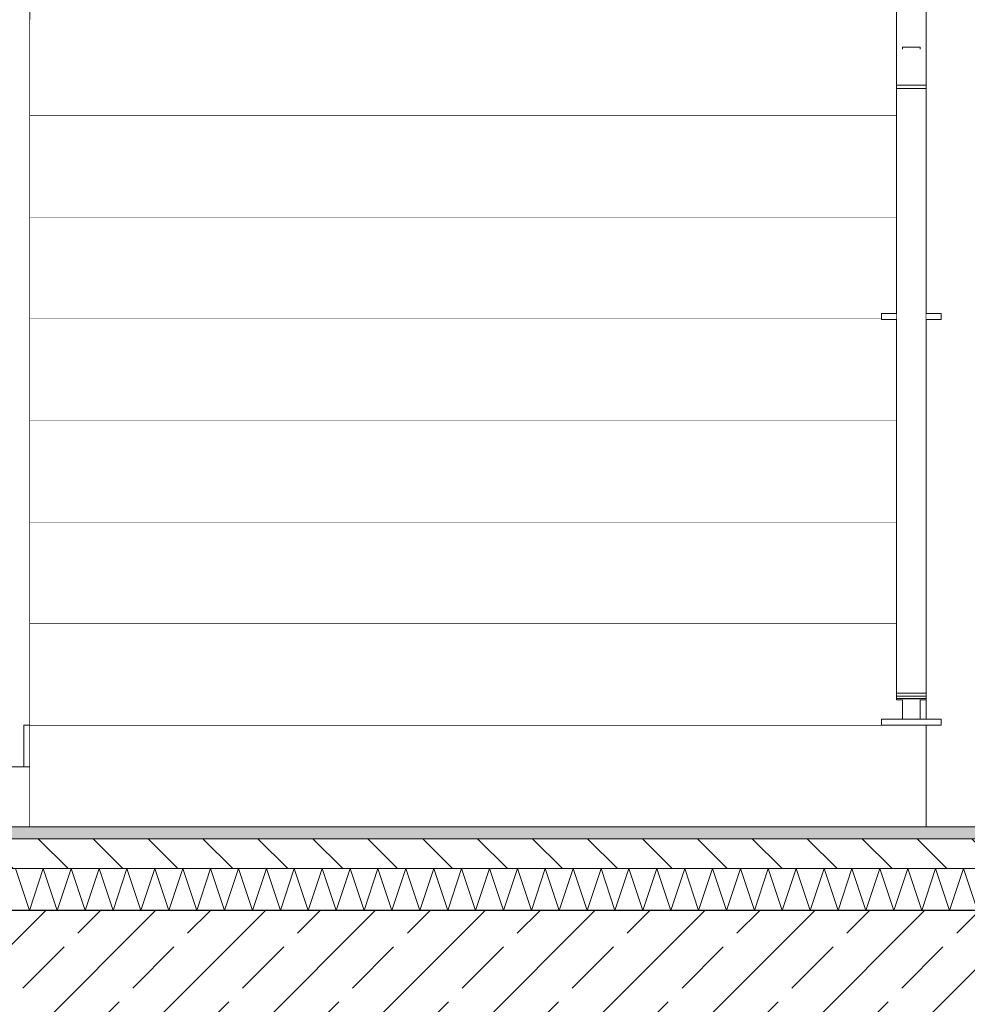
# Model space of a CAD drawing. Header units: millimetres. Extents: x 90539 to 127778, y -34922 to 14506.
# Tile 53 of 256: x 104190 to 105776, y 2593 to 4240. Entities that reach past the tile are written whole.
import ezdxf

# ---------------------------------------------------------------- set-up
doc = ezdxf.new("R2010")
doc.units = ezdxf.units.MM
doc.header["$MEASUREMENT"] = 0
doc.linetypes.add('Przerywana', pattern=[240, 120, -120])
doc.linetypes.add('Wipeout_Contour', pattern=[1000, 0, -1000])
for name, color, linetype, lineweight, true_color in [('0_Nr_pióra__85', 7, 'Continuous', 13, 0x80c2ff), ('Nowe_A-Wymiary-Wewnętrzne_Nr_pióra__45', 7, 'Continuous', 15, 0x40a5ff), ('Nowe_A-Wymiary-Wewnętrzne_Nr_pióra__85', 7, 'Continuous', 13, 0x80c2ff), ('Nowe_A-Wymiary-Zewnętrzne_Nr_pióra__45', 7, 'Continuous', 15, 0x40a5ff), ('Nowe_A-Wymiary-Zewnętrzne_Nr_pióra__85', 7, 'Continuous', 13, 0x80c2ff)]:
    doc.layers.add(name, color=color, linetype=linetype, lineweight=lineweight, true_color=true_color)
for name, color, linetype in [('Nowe_A-Balustrady-Schody', 7, 'Continuous'), ('Nowe_A-Posadzki', 7, 'Continuous'), ('Nowe_A-Schody', 7, 'Continuous'), ('Nowe_A-Stropy', 7, 'Continuous'), ('Nowe_A-Wymiary-Wewnętrzne', 7, 'Continuous'), ('Nowe_A-Wymiary-Zewnętrzne', 7, 'Continuous'), ('Nowe_A-Ściany-Konstrukcyjne', 7, 'Continuous')]:
    doc.layers.add(name, color=color, linetype=linetype)
for name, color, linetype, lineweight in [('Nowe_A-Balustrady-Schody_Nr_pióra__11', 7, 'Continuous', 13), ('Nowe_A-Balustrady-Schody_Nr_pióra__91', 7, 'Continuous', 13), ('Nowe_A-Posadzki_Nr_pióra__174', 7, 'Continuous', 5), ('Nowe_A-Posadzki_Nr_pióra__9', 7, 'Continuous', 13), ('Nowe_A-Schody _Nr_pióra__11', 7, 'Continuous', 13), ('Nowe_A-Stropy_Nr_pióra__29', 7, 'Continuous', 25), ('Nowe_A-Wymiary-Wewnętrzne_Nr_pióra__46', 5, 'Continuous', 15), ('Nowe_A-Wymiary-Zewnętrzne_Nr_pióra__46', 5, 'Continuous', 15), ('Nowe_A-Ściany-Konstrukcyjne_Nr_pióra__87', 7, 'Continuous', 13)]:
    doc.layers.add(name, color=color, linetype=linetype, lineweight=lineweight)
doc.styles.add('STYL_AUTOMATYCZNY_2', font='arial.ttf')
doc.dimstyles.new('STYL_AUTOMATYCZNY__1', dxfattribs={"dimtxt": 125, "dimasz": 47.5, "dimexe": 0.18, "dimexo": 20, "dimgap": 0, "dimtad": 1, "dimdec": 1, "dimlfac": 0.1, "dimzin": 0, "dimdsep": 46, "dimtxsty": 'STYL_AUTOMATYCZNY_2', "dimblk": 'ARROWHEAD_11', "dimblk1": 'ARROWHEAD_11', "dimblk2": 'ARROWHEAD_11', "dimcen": 0.09, "dimclrd": 256, "dimclre": 256, "dimclrt": 5, "dimadec": 1, "dimazin": 0, "dimtfac": 1, "dimtdec": 4, "dimtmove": 0, "dimatfit": 3, "dimfxl": 0, "dimtolj": 1, "dimtzin": 0, "dimarcsym": 0})

# ---------------------------------------------------------------- blocks, each defined once
blk = doc.blocks.new('ElemPrzekroju_43')
at = {"color": 254, "linetype": 'Wipeout_Contour', "lineweight": 0, "ltscale": 2119545.895262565}
blk.add_wipeout([(105732.6, 3738.7), (105707.6, 3738.7), (105707.6, 3070), (105732.6, 3070), (105732.6, 3060), (105707.6, 3060), (105707.6, 2890), (105782.6, 2890), (105782.6, 2898.9), (105807.6, 2898.9), (105807.6, 4084.7), (105857.6, 4084.7), (105857.6, 2898.9), (105882.6, 2898.9), (105882.6, 2890), (107307.6, 2890), (107307.6, 4260), (105707.6, 4260), (105707.6, 3748.7), (105732.6, 3748.7)], dxfattribs=at).dxf.layer = 'Nowe_A-Ściany-Konstrukcyjne'
blk = doc.blocks.new('ElemPrzekroju_46')
at = {"color": 254, "linetype": 'Wipeout_Contour', "lineweight": 0, "ltscale": 416659.386042}
blk.add_wipeout([(103947.6, 2990), (104197.6, 2990), (104197.6, 5430), (103947.6, 5430)], dxfattribs=at).dxf.layer = 'Nowe_A-Ściany-Konstrukcyjne'
at = {"color": 254, "linetype": 'Wipeout_Contour', "lineweight": 0, "ltscale": 416139.846598}
blk.add_wipeout([(103937.6, 2990), (103947.6, 2990), (103947.6, 5430), (103937.6, 5430)], dxfattribs=at).dxf.layer = 'Nowe_A-Ściany-Konstrukcyjne'
at = {"color": 254, "linetype": 'Wipeout_Contour', "lineweight": 0, "ltscale": 417178.925809}
blk.add_wipeout([(104197.6, 5430), (104197.6, 2990), (104207.6, 2990), (104207.6, 5430)], dxfattribs=at).dxf.layer = 'Nowe_A-Ściany-Konstrukcyjne'
at = {"layer": 'Nowe_A-Ściany-Konstrukcyjne_Nr_pióra__87', "color": 7, "linetype": 'Continuous', "lineweight": 13}
for p, q in [((103937.6, 2990), (103937.6, 5430)), ((104207.6, 5430), (104207.6, 3060))]:
    blk.add_line(p, q, dxfattribs=at)
at = {"color": 254, "linetype": 'Wipeout_Contour', "lineweight": 0, "ltscale": 416976.298208}
blk.add_wipeout([(104197.6, 2990), (104197.6, 2890), (104207.6, 2890), (104207.6, 2990)], dxfattribs=at).dxf.layer = 'Nowe_A-Ściany-Konstrukcyjne'
at = {"layer": 'Nowe_A-Ściany-Konstrukcyjne_Nr_pióra__87', "color": 7, "linetype": 'Continuous', "lineweight": 13}
for p, q in [((104207.6, 3060), (104207.6, 2990)), ((104207.6, 2990), (104207.6, 2890))]:
    blk.add_line(p, q, dxfattribs=at)
at = {"color": 254, "linetype": 'Wipeout_Contour', "lineweight": 0, "ltscale": 416456.505535}
blk.add_wipeout([(104197.6, 2890), (104197.6, 2990), (103947.6, 2990), (103947.6, 2890)], dxfattribs=at).dxf.layer = 'Nowe_A-Ściany-Konstrukcyjne'
at = {"layer": 'Nowe_A-Ściany-Konstrukcyjne_Nr_pióra__87', "color": 7, "linetype": 'Continuous', "lineweight": 13}
for p, q in [((103947.6, 2990), (104197.6, 2990)), ((104197.6, 2990), (104207.6, 2990))]:
    blk.add_line(p, q, dxfattribs=at)
blk = doc.blocks.new('ElemPrzekroju_142')
at = {"layer": 'Nowe_A-Stropy', "linetype": 'Continuous', "lineweight": 0, "true_color": 0x000000}
h = blk.add_hatch(dxfattribs=at)
h.set_pattern_fill('Beton_zbrojony', color=18, style=0, pattern_type=2)
h.set_pattern_definition([(45, (0, 0), (-91.92388, 91.92388), []), (45, (-45.96, 45.96), (-91.92388, 91.92388), [97.5, -32.5])])
h.paths.add_polyline_path([(102207.6, 2550), (102217.6, 2550), (107307.6, 2550), (107317.6, 2550), (107317.6, 2750), (102207.6, 2750)])
at = {"layer": 'Nowe_A-Stropy_Nr_pióra__29', "color": 7, "linetype": 'Continuous', "lineweight": 25}
blk.add_line((107317.6, 2750), (102207.6, 2750), dxfattribs=at)
blk = doc.blocks.new('ElemPrzekroju_200')
at = {"layer": 'Nowe_A-Schody _Nr_pióra__11', "color": 7, "linetype": 'Continuous', "lineweight": 13}
blk.add_line((104197.6, 2990), (104197.6, 3050), dxfattribs=at)
at = {"color": 254, "linetype": 'Wipeout_Contour', "lineweight": 0, "ltscale": 524249.551138}
blk.add_wipeout([(104207.6, 2890), (105707.6, 2890), (105707.6, 3050), (104207.6, 3050), (104207.6, 2990)], dxfattribs=at).dxf.layer = 'Nowe_A-Schody'
at = {"layer": 'Nowe_A-Schody _Nr_pióra__11', "color": 7, "linetype": 'Continuous', "lineweight": 13}
blk.add_line((105707.6, 2890), (105707.6, 3050), dxfattribs=at)
blk = doc.blocks.new('ElemPrzekroju_201')
at = {"layer": 'Nowe_A-Schody _Nr_pióra__11', "color": 7, "linetype": 'Continuous', "lineweight": 13}
blk.add_line((104197.6, 3050), (104197.6, 3060), dxfattribs=at)
at = {"color": 254, "linetype": 'Wipeout_Contour', "lineweight": 0, "ltscale": 420008.198606}
blk.add_wipeout([(105707.6, 3060), (104207.6, 3060), (104207.6, 3050), (105707.6, 3050)], dxfattribs=at).dxf.layer = 'Nowe_A-Schody'
at = {"layer": 'Nowe_A-Schody _Nr_pióra__11', "color": 7, "linetype": 'Continuous', "lineweight": 13}
for p, q in [((104207.6, 3060), (104197.6, 3060)), ((105632.6, 3060), (104207.6, 3060)), ((105707.6, 3050), (105707.6, 3060))]:
    blk.add_line(p, q, dxfattribs=at)
blk = doc.blocks.new('ElemPrzekroju_202')
at = {"color": 254, "linetype": 'Wipeout_Contour', "lineweight": 0, "ltscale": 842697.068137}
blk.add_wipeout([(105657.6, 3220), (104207.6, 3220), (104207.6, 3060), (105632.6, 3060), (105632.6, 3070), (105667.6, 3070), (105667.6, 3102.3), (105657.6, 3102.3)], dxfattribs=at).dxf.layer = 'Nowe_A-Schody'
at = {"color": 254, "linetype": 'Wipeout_Contour', "lineweight": 0, "ltscale": 422990.561148}
blk.add_wipeout([(105697.6, 3102.3), (105697.6, 3070), (105707.6, 3070), (105707.6, 3102.3)], dxfattribs=at).dxf.layer = 'Nowe_A-Schody'
at = {"layer": 'Nowe_A-Schody _Nr_pióra__11', "color": 7, "linetype": 'Continuous', "lineweight": 13}
blk.add_line((105707.6, 3070), (105707.6, 3102.3), dxfattribs=at)
blk = doc.blocks.new('ElemPrzekroju_203')
at = {"color": 254, "linetype": 'Wipeout_Contour', "lineweight": 0, "ltscale": 419928.580514}
blk.add_wipeout([(104207.6, 3230), (104207.6, 3220), (105657.6, 3220), (105657.6, 3230)], dxfattribs=at).dxf.layer = 'Nowe_A-Schody'
at = {"layer": 'Nowe_A-Schody _Nr_pióra__11', "color": 7, "linetype": 'Continuous', "lineweight": 13}
blk.add_line((105657.6, 3230), (104207.6, 3230), dxfattribs=at)
blk = doc.blocks.new('ElemPrzekroju_204')
at = {"color": 254, "linetype": 'Wipeout_Contour', "lineweight": 0, "ltscale": 419939.284435}
blk.add_wipeout([(104207.6, 3390), (104207.6, 3230), (105657.6, 3230), (105657.6, 3390)], dxfattribs=at).dxf.layer = 'Nowe_A-Schody'
blk = doc.blocks.new('ElemPrzekroju_205')
at = {"color": 254, "linetype": 'Wipeout_Contour', "lineweight": 0, "ltscale": 419950.020802}
blk.add_wipeout([(104207.6, 3400), (104207.6, 3390), (105657.6, 3390), (105657.6, 3400)], dxfattribs=at).dxf.layer = 'Nowe_A-Schody'
at = {"layer": 'Nowe_A-Schody _Nr_pióra__11', "color": 7, "linetype": 'Continuous', "lineweight": 13}
blk.add_line((105657.6, 3400), (104207.6, 3400), dxfattribs=at)
blk = doc.blocks.new('ElemPrzekroju_206')
at = {"color": 254, "linetype": 'Wipeout_Contour', "lineweight": 0, "ltscale": 419961.274715}
blk.add_wipeout([(104207.6, 3560), (104207.6, 3400), (105657.6, 3400), (105657.6, 3560)], dxfattribs=at).dxf.layer = 'Nowe_A-Schody'
blk = doc.blocks.new('ElemPrzekroju_207')
at = {"color": 254, "linetype": 'Wipeout_Contour', "lineweight": 0, "ltscale": 419972.561073}
blk.add_wipeout([(104207.6, 3570), (104207.6, 3560), (105657.6, 3560), (105657.6, 3570)], dxfattribs=at).dxf.layer = 'Nowe_A-Schody'
at = {"layer": 'Nowe_A-Schody _Nr_pióra__11', "color": 7, "linetype": 'Continuous', "lineweight": 13}
blk.add_line((105657.6, 3570), (104207.6, 3570), dxfattribs=at)
blk = doc.blocks.new('ElemPrzekroju_208')
at = {"color": 254, "linetype": 'Wipeout_Contour', "lineweight": 0, "ltscale": 419984.36489}
blk.add_wipeout([(104207.6, 3730), (104207.6, 3570), (105657.6, 3570), (105657.6, 3730)], dxfattribs=at).dxf.layer = 'Nowe_A-Schody'
blk = doc.blocks.new('ElemPrzekroju_209')
at = {"color": 254, "linetype": 'Wipeout_Contour', "lineweight": 0, "ltscale": 631392.738705}
blk.add_wipeout([(105632.6, 3740), (104207.6, 3740), (104207.6, 3730), (105657.6, 3730), (105657.6, 3738.7), (105632.6, 3738.7)], dxfattribs=at).dxf.layer = 'Nowe_A-Schody'
at = {"layer": 'Nowe_A-Schody _Nr_pióra__11', "color": 7, "linetype": 'Continuous', "lineweight": 13}
for p, q in [((105632.6, 3740), (104207.6, 3740)), ((105657.6, 3740), (105632.6, 3740))]:
    blk.add_line(p, q, dxfattribs=at)
blk = doc.blocks.new('ElemPrzekroju_210')
at = {"color": 254, "linetype": 'Wipeout_Contour', "lineweight": 0, "ltscale": 631405.74286}
blk.add_wipeout([(104207.6, 3740), (105632.6, 3740), (105632.6, 3748.7), (105657.6, 3748.7), (105657.6, 3900), (104207.6, 3900)], dxfattribs=at).dxf.layer = 'Nowe_A-Schody'
blk = doc.blocks.new('ElemPrzekroju_211')
at = {"color": 254, "linetype": 'Wipeout_Contour', "lineweight": 0, "ltscale": 420020.940848}
blk.add_wipeout([(104207.6, 3910), (104207.6, 3900), (105657.6, 3900), (105657.6, 3910)], dxfattribs=at).dxf.layer = 'Nowe_A-Schody'
at = {"layer": 'Nowe_A-Schody _Nr_pióra__11', "color": 7, "linetype": 'Continuous', "lineweight": 13}
blk.add_line((105657.6, 3910), (104207.6, 3910), dxfattribs=at)
blk = doc.blocks.new('ElemPrzekroju_212')
at = {"color": 254, "linetype": 'Wipeout_Contour', "lineweight": 0, "ltscale": 420033.844188}
blk.add_wipeout([(104207.6, 4070), (104207.6, 3910), (105657.6, 3910), (105657.6, 4070)], dxfattribs=at).dxf.layer = 'Nowe_A-Schody'
blk = doc.blocks.new('ElemPrzekroju_213')
at = {"color": 254, "linetype": 'Wipeout_Contour', "lineweight": 0, "ltscale": 420046.779971}
blk.add_wipeout([(104207.6, 4080), (104207.6, 4070), (105657.6, 4070), (105657.6, 4080)], dxfattribs=at).dxf.layer = 'Nowe_A-Schody'
at = {"layer": 'Nowe_A-Schody _Nr_pióra__11', "color": 7, "linetype": 'Continuous', "lineweight": 13}
blk.add_line((105657.6, 4080), (104207.6, 4080), dxfattribs=at)
blk = doc.blocks.new('ElemPrzekroju_214')
at = {"color": 254, "linetype": 'Wipeout_Contour', "lineweight": 0, "ltscale": 631535.369469}
blk.add_wipeout([(104207.6, 4080), (105657.6, 4080), (105657.6, 4119.3), (105657.6, 4130.2), (105657.6, 4240), (104207.6, 4240)], dxfattribs=at).dxf.layer = 'Nowe_A-Schody'
blk = doc.blocks.new('*X375')
at = {"layer": 'Nowe_A-Posadzki_Nr_pióra__174', "color": 7, "linetype": 'Continuous', "lineweight": 5}
for p, q in [((104183.3, 2820), (104206.7, 2750)), ((104206.7, 2750), (104230, 2820)), ((104230, 2820), (104253.3, 2750)), ((104253.3, 2750), (104276.7, 2820)), ((104276.7, 2820), (104300, 2750)), ((104300, 2750), (104323.3, 2820)), ((104323.3, 2820), (104346.7, 2750)), ((104346.7, 2750), (104370, 2820)), ((104370, 2820), (104393.3, 2750)), ((104393.3, 2750), (104416.7, 2820)), ((104416.7, 2820), (104440, 2750)), ((104440, 2750), (104463.3, 2820)), ((104463.3, 2820), (104486.7, 2750)), ((104486.7, 2750), (104510, 2820)), ((104510, 2820), (104533.3, 2750)), ((104533.3, 2750), (104556.7, 2820)), ((104556.7, 2820), (104580, 2750)), ((104580, 2750), (104603.3, 2820)), ((104603.3, 2820), (104626.7, 2750)), ((104626.7, 2750), (104650, 2820)), ((104650, 2820), (104673.3, 2750)), ((104673.3, 2750), (104696.7, 2820)), ((104696.7, 2820), (104720, 2750)), ((104720, 2750), (104743.3, 2820)), ((104743.3, 2820), (104766.7, 2750)), ((104766.7, 2750), (104790, 2820)), ((104790, 2820), (104813.3, 2750)), ((104813.3, 2750), (104836.7, 2820)), ((104836.7, 2820), (104860, 2750)), ((104860, 2750), (104883.3, 2820)), ((104883.3, 2820), (104906.7, 2750)), ((104906.7, 2750), (104930, 2820)), ((104930, 2820), (104953.3, 2750)), ((104953.3, 2750), (104976.7, 2820)), ((104976.7, 2820), (105000, 2750)), ((105000, 2750), (105023.3, 2820)), ((105023.3, 2820), (105046.7, 2750)), ((105046.7, 2750), (105070, 2820)), ((105070, 2820), (105093.3, 2750)), ((105093.3, 2750), (105116.7, 2820)), ((105116.7, 2820), (105140, 2750)), ((105140, 2750), (105163.3, 2820)), ((105163.3, 2820), (105186.7, 2750)), ((105186.7, 2750), (105210, 2820)), ((105210, 2820), (105233.3, 2750)), ((105233.3, 2750), (105256.7, 2820)), ((105256.7, 2820), (105280, 2750)), ((105280, 2750), (105303.3, 2820)), ((105303.3, 2820), (105326.7, 2750)), ((105326.7, 2750), (105350, 2820)), ((105350, 2820), (105373.3, 2750)), ((105373.3, 2750), (105396.7, 2820)), ((105396.7, 2820), (105420, 2750)), ((105420, 2750), (105443.3, 2820)), ((105443.3, 2820), (105466.7, 2750)), ((105466.7, 2750), (105490, 2820)), ((105490, 2820), (105513.3, 2750)), ((105513.3, 2750), (105536.7, 2820)), ((105536.7, 2820), (105560, 2750)), ((105560, 2750), (105583.3, 2820)), ((105583.3, 2820), (105606.7, 2750)), ((105606.7, 2750), (105630, 2820)), ((105630, 2820), (105653.3, 2750)), ((105653.3, 2750), (105676.7, 2820)), ((105676.7, 2820), (105700, 2750)), ((105700, 2750), (105723.3, 2820)), ((105723.3, 2820), (105746.7, 2750)), ((105746.7, 2750), (105770, 2820)), ((105770, 2820), (105793.3, 2750))]:
    blk.add_line(p, q, dxfattribs=at)
blk = doc.blocks.new('ElemPrzekroju_324')
at = {"layer": 'Nowe_A-Posadzki', "linetype": 'Continuous', "lineweight": 0, "true_color": 0xbb9a81}
blk.add_hatch(color=33, dxfattribs=at).paths.add_polyline_path([(107317.6, 2890), (99177.6, 2890), (99177.6, 2870), (107317.6, 2870)])
at = {"layer": 'Nowe_A-Posadzki', "linetype": 'Continuous', "lineweight": 0, "true_color": 0x000000}
h = blk.add_hatch(dxfattribs=at)
h.set_pattern_fill('Cegła_zwykła', color=18, style=0, pattern_type=2)
h.set_pattern_definition([(135, (0, 0), (45.96194, 45.96194), [])])
h.paths.add_polyline_path([(99177.6, 2870), (99177.6, 2820), (107317.6, 2820), (107317.6, 2870)])
at = {"layer": 'Nowe_A-Posadzki_Nr_pióra__9', "color": 7, "linetype": 'Continuous', "lineweight": 13}
for p, q in [((107317.6, 2870), (99177.6, 2870)), ((107317.6, 2820), (99177.6, 2820))]:
    blk.add_line(p, q, dxfattribs=at)
at = {"layer": 'Nowe_A-Posadzki_Nr_pióra__9', "color": 7, "linetype": 'Continuous', "lineweight": 13, "flags": 128}
blk.add_lwpolyline([(107317.6, 2890), (102207.6, 2890), (102167.6, 2890), (100757.6, 2890)], dxfattribs=at)
at = {"layer": 'Nowe_A-Posadzki', "lineweight": 0}
blk.add_blockref('*X375', (0, 0), dxfattribs=at)
blk = doc.blocks.new('ElemPrzekroju_463')
at = {"color": 254, "linetype": 'Wipeout_Contour', "lineweight": 0, "ltscale": 423053.378641}
blk.add_wipeout([(105657.6, 4130.2), (105707.6, 4130.2), (105707.6, 4134), (105657.6, 4134)], dxfattribs=at).dxf.layer = 'Nowe_A-Balustrady-Schody'
at = {"color": 254, "linetype": 'Wipeout_Contour', "lineweight": 0, "ltscale": 423052.680297}
blk.add_wipeout([(105707.6, 4130.2), (105657.6, 4130.2), (105657.6, 4125), (105707.6, 4125)], dxfattribs=at).dxf.layer = 'Nowe_A-Balustrady-Schody'
at = {"color": 254, "linetype": 'Wipeout_Contour', "lineweight": 0, "ltscale": 423051.830355}
blk.add_wipeout([(105707.6, 4125), (105657.6, 4125), (105657.6, 4119.3), (105707.6, 4119.3)], dxfattribs=at).dxf.layer = 'Nowe_A-Balustrady-Schody'
at = {"layer": 'Nowe_A-Balustrady-Schody_Nr_pióra__11', "color": 7, "linetype": 'Continuous', "lineweight": 13}
for p, q in [((105657.6, 4134), (105657.6, 4130.2)), ((105707.6, 4130.2), (105657.6, 4130.2)), ((105707.6, 4134), (105707.6, 4130.2))]:
    blk.add_line(p, q, dxfattribs=at)
at = {"color": 254, "linetype": 'Wipeout_Contour', "lineweight": 0, "ltscale": 422982.926844}
blk.add_wipeout([(105707.6, 4119.3), (105657.6, 4119.3), (105657.6, 3119.3), (105707.6, 3119.3)], dxfattribs=at).dxf.layer = 'Nowe_A-Balustrady-Schody'
at = {"layer": 'Nowe_A-Balustrady-Schody_Nr_pióra__11', "color": 7, "linetype": 'Continuous', "lineweight": 13}
for p, q in [((105657.6, 4130.2), (105657.6, 4125)), ((105707.6, 4125), (105657.6, 4125)), ((105657.6, 4125), (105657.6, 4119.3)), ((105707.6, 4130.2), (105707.6, 4125)), ((105707.6, 4125), (105707.6, 4119.3))]:
    blk.add_line(p, q, dxfattribs=at)
at = {"color": 254, "linetype": 'Wipeout_Contour', "lineweight": 0, "ltscale": 422914.126598}
blk.add_wipeout([(105707.6, 3119.3), (105657.6, 3119.3), (105657.6, 3113.3), (105707.6, 3113.3)], dxfattribs=at).dxf.layer = 'Nowe_A-Balustrady-Schody'
at = {"color": 254, "linetype": 'Wipeout_Contour', "lineweight": 0, "ltscale": 422913.472787}
blk.add_wipeout([(105707.6, 3113.3), (105657.6, 3113.3), (105657.6, 3108.2), (105707.6, 3108.2)], dxfattribs=at).dxf.layer = 'Nowe_A-Balustrady-Schody'
at = {"layer": 'Nowe_A-Balustrady-Schody_Nr_pióra__11', "color": 7, "linetype": 'Continuous', "lineweight": 13}
for p, q in [((105657.6, 4119.3), (105657.6, 3119.3)), ((105707.6, 4119.3), (105707.6, 3119.3))]:
    blk.add_line(p, q, dxfattribs=at)
at = {"color": 254, "linetype": 'Wipeout_Contour', "lineweight": 0, "ltscale": 422912.942436}
blk.add_wipeout([(105657.6, 3104.3), (105707.6, 3104.3), (105707.6, 3108.2), (105657.6, 3108.2)], dxfattribs=at).dxf.layer = 'Nowe_A-Balustrady-Schody'
at = {"layer": 'Nowe_A-Balustrady-Schody_Nr_pióra__11', "color": 7, "linetype": 'Continuous', "lineweight": 13}
for p, q in [((105657.6, 3119.3), (105657.6, 3113.3)), ((105707.6, 3113.3), (105657.6, 3113.3)), ((105707.6, 3119.3), (105707.6, 3113.3))]:
    blk.add_line(p, q, dxfattribs=at)
at = {"color": 254, "linetype": 'Wipeout_Contour', "lineweight": 0, "ltscale": 422912.599825}
blk.add_wipeout([(105707.6, 3104.3), (105657.6, 3104.3), (105657.6, 3102.3), (105707.6, 3102.3)], dxfattribs=at).dxf.layer = 'Nowe_A-Balustrady-Schody'
at = {"layer": 'Nowe_A-Balustrady-Schody_Nr_pióra__11', "color": 7, "linetype": 'Continuous', "lineweight": 13}
for p, q in [((105657.6, 3113.3), (105657.6, 3108.2)), ((105707.6, 3113.3), (105707.6, 3108.2)), ((105707.6, 3108.2), (105657.6, 3108.2)), ((105657.6, 3108.2), (105657.6, 3104.3)), ((105707.6, 3104.3), (105657.6, 3104.3)), ((105657.6, 3104.3), (105657.6, 3102.3)), ((105707.6, 3102.3), (105657.6, 3102.3)), ((105707.6, 3108.2), (105707.6, 3104.3)), ((105707.6, 3104.3), (105707.6, 3102.3))]:
    blk.add_line(p, q, dxfattribs=at)
blk = doc.blocks.new('ElemPrzekroju_464')
at = {"layer": 'Nowe_A-Balustrady-Schody_Nr_pióra__11', "color": 7, "linetype": 'Continuous', "lineweight": 13}
for p, q in [((105657.6, 4134), (105657.6, 5340)), ((105707.6, 4134), (105707.6, 5340))]:
    blk.add_line(p, q, dxfattribs=at)
blk = doc.blocks.new('ElemPrzekroju_465')
at = {"color": 254, "linetype": 'Wipeout_Contour', "lineweight": 0, "ltscale": 423062.860317}
blk.add_wipeout([(105697.6, 4190.8), (105697.6, 4193.8), (105667.6, 4193.8), (105667.6, 4190.8)], dxfattribs=at).dxf.layer = 'Nowe_A-Balustrady-Schody'
at = {"color": 254, "linetype": 'Wipeout_Contour', "lineweight": 0, "ltscale": 422910.5952}
blk.add_wipeout([(105667.6, 3102.3), (105667.6, 3070), (105697.6, 3070), (105697.6, 3102.3)], dxfattribs=at).dxf.layer = 'Nowe_A-Balustrady-Schody'
at = {"layer": 'Nowe_A-Balustrady-Schody_Nr_pióra__11', "color": 7, "linetype": 'Continuous', "lineweight": 13}
for p, q in [((105667.6, 4190.8), (105667.6, 4193.8)), ((105697.6, 4193.8), (105667.6, 4193.8)), ((105697.6, 4190.8), (105697.6, 4193.8))]:
    blk.add_line(p, q, dxfattribs=at)
at = {"color": 254, "linetype": 'Wipeout_Contour', "lineweight": 0, "ltscale": 422908.128393}
blk.add_wipeout([(105732.6, 3060), (105732.6, 3070), (105632.6, 3070), (105632.6, 3060)], dxfattribs=at).dxf.layer = 'Nowe_A-Balustrady-Schody'
at = {"layer": 'Nowe_A-Balustrady-Schody_Nr_pióra__11', "color": 7, "linetype": 'Continuous', "lineweight": 13}
for p, q in [((105667.6, 3070), (105667.6, 3102.3)), ((105697.6, 3070), (105697.6, 3102.3))]:
    blk.add_line(p, q, dxfattribs=at)
at = {"layer": 'Nowe_A-Balustrady-Schody_Nr_pióra__91', "color": 7, "linetype": 'Continuous', "lineweight": 13}
for p, q in [((105732.6, 3070), (105632.6, 3070)), ((105632.6, 3060), (105632.6, 3070)), ((105732.6, 3060), (105732.6, 3070)), ((105732.6, 3060), (105632.6, 3060))]:
    blk.add_line(p, q, dxfattribs=at)
blk = doc.blocks.new('ElemPrzekroju_467')
at = {"color": 254, "linetype": 'Wipeout_Contour', "lineweight": 0, "ltscale": 422845.629405}
blk.add_wipeout([(105657.6, 3748.7), (105632.6, 3748.7), (105632.6, 3738.7), (105657.6, 3738.7)], dxfattribs=at).dxf.layer = 'Nowe_A-Balustrady-Schody'
at = {"color": 254, "linetype": 'Wipeout_Contour', "lineweight": 0, "ltscale": 423145.441352}
blk.add_wipeout([(105732.6, 3748.7), (105707.6, 3748.7), (105707.6, 3738.7), (105732.6, 3738.7)], dxfattribs=at).dxf.layer = 'Nowe_A-Balustrady-Schody'
at = {"layer": 'Nowe_A-Balustrady-Schody_Nr_pióra__91', "color": 7, "linetype": 'Continuous', "lineweight": 13}
for p, q in [((105657.6, 3748.7), (105632.6, 3748.7)), ((105632.6, 3740), (105632.6, 3748.7)), ((105632.6, 3738.7), (105632.6, 3740)), ((105732.6, 3748.7), (105707.6, 3748.7)), ((105732.6, 3738.7), (105732.6, 3748.7)), ((105657.6, 3738.7), (105632.6, 3738.7)), ((105732.6, 3738.7), (105707.6, 3738.7))]:
    blk.add_line(p, q, dxfattribs=at)
blk = doc.blocks.new('*D703')
at = {"layer": 'Nowe_A-Wymiary-Wewnętrzne_Nr_pióra__45', "linetype": 'Continuous', "lineweight": 15, "true_color": 0x40a5ff}
for points in [[(108300.4, 2890), (108301.4, 2885.2), (108304.1, 2881.2), (108308.1, 2878.5), (108312.9, 2877.5), (108317.7, 2878.5), (108321.8, 2881.2), (108324.5, 2885.2), (108325.4, 2890), (108324.5, 2894.8), (108321.8, 2898.8), (108317.7, 2901.5), (108312.9, 2902.5), (108308.1, 2901.5), (108304.1, 2898.8), (108301.4, 2894.8)], [(108300.4, 2540), (108301.4, 2535.2), (108304.1, 2531.2), (108308.1, 2528.5), (108312.9, 2527.5), (108317.7, 2528.5), (108321.8, 2531.2), (108324.5, 2535.2), (108325.4, 2540), (108324.5, 2544.8), (108321.8, 2548.8), (108317.7, 2551.5), (108312.9, 2552.5), (108308.1, 2551.5), (108304.1, 2548.8), (108301.4, 2544.8)]]:
    blk.add_hatch(color=161, dxfattribs=at).paths.add_polyline_path(points)
at = {"layer": 'Nowe_A-Wymiary-Wewnętrzne_Nr_pióra__45', "color": 161, "linetype": 'Continuous', "lineweight": 15, "true_color": 0x40a5ff}
for centre in [(108312.9, 2890), (108312.9, 2540)]:
    blk.add_circle(centre, 12.5, dxfattribs=at)
at = {"layer": 'Nowe_A-Wymiary-Wewnętrzne_Nr_pióra__85', "color": 151, "linetype": 'Continuous', "lineweight": 13, "true_color": 0x80c2ff}
for p, q in [((108300.4, 2890), (108266.1, 2890)), ((108359.8, 2890), (108325.4, 2890)), ((108312.9, 2552.5), (108312.9, 2877.5)), ((108300.4, 2540), (108266.1, 2540)), ((108359.8, 2540), (108325.4, 2540))]:
    blk.add_line(p, q, dxfattribs=at)
blk = doc.blocks.new('ARROWHEAD_11')
at = {"color": 0, "linetype": 'Continuous', "lineweight": 0}
blk.add_line((0, 0), (-1, 0), dxfattribs=at)
at = {"color": 0, "linetype": 'Continuous', "lineweight": 0, "const_width": 0.25, "flags": 128}
blk.add_lwpolyline([(-0.125, 0, 1), (0.125, 0, 1)], format="xyb", close=True, dxfattribs=at)
blk = doc.blocks.new('*D704')
at = {"layer": 'Nowe_A-Wymiary-Wewnętrzne_Nr_pióra__45', "linetype": 'Continuous', "lineweight": 15, "true_color": 0x40a5ff}
for points in [[(108300.4, 4960), (108301.4, 4955.2), (108304.1, 4951.2), (108308.1, 4948.5), (108312.9, 4947.5), (108317.7, 4948.5), (108321.8, 4951.2), (108324.5, 4955.2), (108325.4, 4960), (108324.5, 4964.8), (108321.8, 4968.8), (108317.7, 4971.5), (108312.9, 4972.5), (108308.1, 4971.5), (108304.1, 4968.8), (108301.4, 4964.8)], [(108300.4, 2890), (108301.4, 2885.2), (108304.1, 2881.2), (108308.1, 2878.5), (108312.9, 2877.5), (108317.7, 2878.5), (108321.8, 2881.2), (108324.5, 2885.2), (108325.4, 2890), (108324.5, 2894.8), (108321.8, 2898.8), (108317.7, 2901.5), (108312.9, 2902.5), (108308.1, 2901.5), (108304.1, 2898.8), (108301.4, 2894.8)]]:
    blk.add_hatch(color=161, dxfattribs=at).paths.add_polyline_path(points)
at = {"layer": 'Nowe_A-Wymiary-Wewnętrzne_Nr_pióra__45', "color": 161, "linetype": 'Continuous', "lineweight": 15, "true_color": 0x40a5ff}
for centre in [(108312.9, 4960), (108312.9, 2890)]:
    blk.add_circle(centre, 12.5, dxfattribs=at)
at = {"layer": 'Nowe_A-Wymiary-Wewnętrzne_Nr_pióra__85', "color": 151, "linetype": 'Continuous', "lineweight": 13, "true_color": 0x80c2ff}
for p, q in [((108300.4, 4960), (108266.1, 4960)), ((108359.8, 4960), (108325.4, 4960)), ((108312.9, 2902.5), (108312.9, 4947.5)), ((108300.4, 2890), (108266.1, 2890)), ((108359.8, 2890), (108325.4, 2890))]:
    blk.add_line(p, q, dxfattribs=at)
at = {"layer": 'Nowe_A-Wymiary-Wewnętrzne_Nr_pióra__46', "color": 5, "lineweight": 15, "char_height": 125, "attachment_point": 7, "rotation": 90, "style": 'STYL_AUTOMATYCZNY_2'}
for s, insert in [('\\A1;{\\pql;\\fArial|b0|i0|c238|p0;\\W1.000000;207,0}', (108287.9, 3877.3)), ('\\A1;{\\pql;\\fArial|b0|i0|c238|p0;\\W1.000000;35,0}', (108287.9, 2902.5))]:
    blk.add_mtext(s, dxfattribs=dict(at, insert=insert))
blk = doc.blocks.new('*D717')
at = {"layer": 'Nowe_A-Wymiary-Wewnętrzne_Nr_pióra__45', "linetype": 'Continuous', "lineweight": 15, "true_color": 0x40a5ff}
for points in [[(116511.2, 2890), (116512.1, 2885.2), (116514.8, 2881.2), (116518.9, 2878.5), (116523.7, 2877.5), (116528.4, 2878.5), (116532.5, 2881.2), (116535.2, 2885.2), (116536.2, 2890), (116535.2, 2894.8), (116532.5, 2898.8), (116528.4, 2901.5), (116523.7, 2902.5), (116518.9, 2901.5), (116514.8, 2898.8), (116512.1, 2894.8)], [(116511.2, 2540), (116512.1, 2535.2), (116514.8, 2531.2), (116518.9, 2528.5), (116523.7, 2527.5), (116528.4, 2528.5), (116532.5, 2531.2), (116535.2, 2535.2), (116536.2, 2540), (116535.2, 2544.8), (116532.5, 2548.8), (116528.4, 2551.5), (116523.7, 2552.5), (116518.9, 2551.5), (116514.8, 2548.8), (116512.1, 2544.8)]]:
    blk.add_hatch(color=161, dxfattribs=at).paths.add_polyline_path(points)
at = {"layer": 'Nowe_A-Wymiary-Wewnętrzne_Nr_pióra__45', "color": 161, "linetype": 'Continuous', "lineweight": 15, "true_color": 0x40a5ff}
for centre in [(116523.7, 2890), (116523.7, 2540)]:
    blk.add_circle(centre, 12.5, dxfattribs=at)
at = {"layer": 'Nowe_A-Wymiary-Wewnętrzne_Nr_pióra__85', "color": 151, "linetype": 'Continuous', "lineweight": 13, "true_color": 0x80c2ff}
for p, q in [((116511.2, 2890), (116476.8, 2890)), ((116570.5, 2890), (116536.2, 2890)), ((116523.7, 2552.5), (116523.7, 2877.5)), ((116511.2, 2540), (116476.8, 2540)), ((116570.5, 2540), (116536.2, 2540))]:
    blk.add_line(p, q, dxfattribs=at)
blk = doc.blocks.new('*D718')
at = {"layer": 'Nowe_A-Wymiary-Wewnętrzne_Nr_pióra__45', "linetype": 'Continuous', "lineweight": 15, "true_color": 0x40a5ff}
for points in [[(116511.2, 3790), (116512.1, 3785.2), (116514.8, 3781.2), (116518.9, 3778.5), (116523.7, 3777.5), (116528.4, 3778.5), (116532.5, 3781.2), (116535.2, 3785.2), (116536.2, 3790), (116535.2, 3794.8), (116532.5, 3798.8), (116528.4, 3801.5), (116523.7, 3802.5), (116518.9, 3801.5), (116514.8, 3798.8), (116512.1, 3794.8)], [(116511.2, 2890), (116512.1, 2885.2), (116514.8, 2881.2), (116518.9, 2878.5), (116523.7, 2877.5), (116528.4, 2878.5), (116532.5, 2881.2), (116535.2, 2885.2), (116536.2, 2890), (116535.2, 2894.8), (116532.5, 2898.8), (116528.4, 2901.5), (116523.7, 2902.5), (116518.9, 2901.5), (116514.8, 2898.8), (116512.1, 2894.8)]]:
    blk.add_hatch(color=161, dxfattribs=at).paths.add_polyline_path(points)
at = {"layer": 'Nowe_A-Wymiary-Wewnętrzne_Nr_pióra__45', "color": 161, "linetype": 'Continuous', "lineweight": 15, "true_color": 0x40a5ff}
for centre in [(116523.7, 3790), (116523.7, 2890)]:
    blk.add_circle(centre, 12.5, dxfattribs=at)
at = {"layer": 'Nowe_A-Wymiary-Wewnętrzne_Nr_pióra__85', "color": 151, "linetype": 'Continuous', "lineweight": 13, "true_color": 0x80c2ff}
for p, q in [((116511.2, 3790), (116476.8, 3790)), ((116570.5, 3790), (116536.2, 3790)), ((116523.7, 2902.5), (116523.7, 3777.5)), ((116511.2, 2890), (116476.8, 2890)), ((116570.5, 2890), (116536.2, 2890))]:
    blk.add_line(p, q, dxfattribs=at)
at = {"layer": 'Nowe_A-Wymiary-Wewnętrzne_Nr_pióra__46', "color": 5, "lineweight": 15, "char_height": 125, "attachment_point": 7, "rotation": 90, "style": 'STYL_AUTOMATYCZNY_2'}
for s, insert in [('\\A1;{\\pql;\\fArial|b0|i0|c238|p0;\\W1.000000;90,0}', (116498.7, 3340)), ('\\A1;{\\pql;\\fArial|b0|i0|c238|p0;\\W1.000000;35,0}', (116498.7, 2902.5))]:
    blk.add_mtext(s, dxfattribs=dict(at, insert=insert))
blk = doc.blocks.new('*D748')
at = {"layer": 'Nowe_A-Wymiary-Zewnętrzne_Nr_pióra__45', "linetype": 'Continuous', "lineweight": 15, "true_color": 0x40a5ff}
for points in [[(119375.1, 12845), (119376.1, 12840.2), (119378.8, 12836.2), (119382.8, 12833.5), (119387.6, 12832.5), (119392.4, 12833.5), (119396.5, 12836.2), (119399.2, 12840.2), (119400.1, 12845), (119399.2, 12849.8), (119396.5, 12853.8), (119392.4, 12856.5), (119387.6, 12857.5), (119382.8, 12856.5), (119378.8, 12853.8), (119376.1, 12849.8)], [(119375.1, -450), (119376.1, -454.8), (119378.8, -458.8), (119382.8, -461.5), (119387.6, -462.5), (119392.4, -461.5), (119396.5, -458.8), (119399.2, -454.8), (119400.1, -450), (119399.2, -445.2), (119396.5, -441.2), (119392.4, -438.5), (119387.6, -437.5), (119382.8, -438.5), (119378.8, -441.2), (119376.1, -445.2)]]:
    blk.add_hatch(color=161, dxfattribs=at).paths.add_polyline_path(points)
at = {"layer": 'Nowe_A-Wymiary-Zewnętrzne_Nr_pióra__45', "color": 161, "linetype": 'Continuous', "lineweight": 15, "true_color": 0x40a5ff}
for centre in [(119387.6, 12845), (119387.6, -450)]:
    blk.add_circle(centre, 12.5, dxfattribs=at)
at = {"layer": 'Nowe_A-Wymiary-Zewnętrzne_Nr_pióra__85', "color": 151, "linetype": 'Continuous', "lineweight": 13, "true_color": 0x80c2ff}
for p, q in [((119387.6, 12857.5), (119387.6, 12870)), ((119375.1, 12845), (119340.8, 12845)), ((119387.6, -437.5), (119387.6, 12832.5)), ((119434.5, 12845), (119400.1, 12845)), ((119375.1, -450), (119340.8, -450)), ((119434.5, -450), (119400.1, -450)), ((119387.6, -475), (119387.6, -462.5))]:
    blk.add_line(p, q, dxfattribs=at)
at = {"layer": 'Nowe_A-Wymiary-Zewnętrzne_Nr_pióra__46', "color": 5, "lineweight": 15, "insert": (119362.6, 5911.5), "char_height": 125, "attachment_point": 7, "rotation": 90, "style": 'STYL_AUTOMATYCZNY_2'}
blk.add_mtext('\\A1;{\\pql;\\fArial|b0|i0|c238|p0;\\W1.000000;1\xa0329,5}', dxfattribs=at)
blk = doc.blocks.new('A Przekrój_STORY_MARKER')
at = {"layer": '0_Nr_pióra__85', "color": 151, "linetype": 'Przerywana', "lineweight": 13, "true_color": 0x80c2ff}
blk.add_line((94200.6, 2890), (119573.8, 2890), dxfattribs=at)

msp = doc.modelspace()

# ---------------------------------------------------------------- block references
at = {"layer": 'Nowe_A-Stropy', "lineweight": 0}
msp.add_blockref('ElemPrzekroju_142', (0, 0), dxfattribs=at)
at = {"layer": 'Nowe_A-Ściany-Konstrukcyjne', "lineweight": 0}
msp.add_blockref('ElemPrzekroju_43', (0, 0), dxfattribs=at)

# ---------------------------------------------------------------- next in the draw order: block references
msp.add_blockref('ElemPrzekroju_46', (0, 0), dxfattribs=at)

# ---------------------------------------------------------------- next in the draw order: block references
at = {"layer": 'Nowe_A-Schody', "lineweight": 0}
msp.add_blockref('ElemPrzekroju_200', (0, 0), dxfattribs=at)

# ---------------------------------------------------------------- next in the draw order: block references
at = {"layer": 'Nowe_A-Posadzki', "lineweight": 0}
msp.add_blockref('ElemPrzekroju_324', (0, 0), dxfattribs=at)
at = {"layer": 'Nowe_A-Schody', "lineweight": 0}
msp.add_blockref('ElemPrzekroju_201', (0, 0), dxfattribs=at)

# ---------------------------------------------------------------- next in the draw order: block references
msp.add_blockref('ElemPrzekroju_202', (0, 0), dxfattribs=at)

# ---------------------------------------------------------------- next in the draw order: block references
msp.add_blockref('ElemPrzekroju_203', (0, 0), dxfattribs=at)

# ---------------------------------------------------------------- next in the draw order: block references
msp.add_blockref('ElemPrzekroju_204', (0, 0), dxfattribs=at)

# ---------------------------------------------------------------- next in the draw order: block references
msp.add_blockref('ElemPrzekroju_205', (0, 0), dxfattribs=at)

# ---------------------------------------------------------------- next in the draw order: block references
msp.add_blockref('ElemPrzekroju_206', (0, 0), dxfattribs=at)

# ---------------------------------------------------------------- next in the draw order: block references
msp.add_blockref('ElemPrzekroju_207', (0, 0), dxfattribs=at)

# ---------------------------------------------------------------- next in the draw order: block references
msp.add_blockref('ElemPrzekroju_208', (0, 0), dxfattribs=at)

# ---------------------------------------------------------------- next in the draw order: block references
msp.add_blockref('ElemPrzekroju_209', (0, 0), dxfattribs=at)

# ---------------------------------------------------------------- next in the draw order: block references
msp.add_blockref('ElemPrzekroju_210', (0, 0), dxfattribs=at)

# ---------------------------------------------------------------- next in the draw order: block references
msp.add_blockref('ElemPrzekroju_211', (0, 0), dxfattribs=at)

# ---------------------------------------------------------------- next in the draw order: block references
msp.add_blockref('ElemPrzekroju_212', (0, 0), dxfattribs=at)

# ---------------------------------------------------------------- next in the draw order: block references
msp.add_blockref('ElemPrzekroju_213', (0, 0), dxfattribs=at)

# ---------------------------------------------------------------- next in the draw order: block references
msp.add_blockref('ElemPrzekroju_214', (0, 0), dxfattribs=at)

# ---------------------------------------------------------------- next in the draw order: block references
at = {"layer": 'Nowe_A-Balustrady-Schody', "lineweight": 0}
msp.add_blockref('ElemPrzekroju_463', (0, 0), dxfattribs=at)

# ---------------------------------------------------------------- next in the draw order: block references
msp.add_blockref('ElemPrzekroju_464', (0, 0), dxfattribs=at)

# ---------------------------------------------------------------- next in the draw order: block references
msp.add_blockref('ElemPrzekroju_465', (0, 0), dxfattribs=at)

# ---------------------------------------------------------------- next in the draw order: block references
msp.add_blockref('ElemPrzekroju_467', (0, 0), dxfattribs=at)

# ---------------------------------------------------------------- next in the draw order: dimensions: what is measured, and where the dimension line sits
at = {"layer": 'Nowe_A-Wymiary-Wewnętrzne', "color": 151, "linetype": 'Continuous', "lineweight": 13, "true_color": 0x80c2ff}
for base, picture, middle in [((108312.93, 2890), '*D703', (108225.43, 3064.32)), ((116523.66, 2890), '*D717', (116436.16, 3064.32))]:
    dim = msp.add_linear_dim(base=base, p1=(99167.6, 2540), p2=(99177.6, 2890), angle=90, dimstyle='STYL_AUTOMATYCZNY__1', dxfattribs=at)
    dim.commit()
    dim.dimension.update_dxf_attribs({"geometry": picture, "text_midpoint": middle, "dimtype": 160, "text_rotation": 90})

# ---------------------------------------------------------------- next in the draw order: block references
at = {"linetype": 'Continuous', "lineweight": 0}
msp.add_blockref('A Przekrój_STORY_MARKER', (0, 0), dxfattribs=at)

# ---------------------------------------------------------------- next in the draw order: dimensions: what is measured, and where the dimension line sits
at = {"layer": 'Nowe_A-Wymiary-Wewnętrzne', "color": 151, "linetype": 'Continuous', "lineweight": 13, "true_color": 0x80c2ff}
for base, p2, picture, middle in [((108312.93, 4960), (107577.6, 4960), '*D704', (108225.43, 4086.72)), ((116523.66, 3790), (116907.6, 3790), '*D718', (116436.16, 3501.82))]:
    dim = msp.add_linear_dim(base=base, p1=(99177.6, 2890), p2=p2, angle=90, dimstyle='STYL_AUTOMATYCZNY__1', dxfattribs=at)
    dim.commit()
    dim.dimension.update_dxf_attribs({"geometry": picture, "text_midpoint": middle, "dimtype": 160, "text_rotation": 90})
at = {"layer": 'Nowe_A-Wymiary-Zewnętrzne', "color": 151, "linetype": 'Continuous', "lineweight": 13, "true_color": 0x80c2ff}
dim = msp.add_linear_dim(base=(119387.63, 12845), p1=(95120.09, -450), p2=(98654.74, 12845), angle=90, dimstyle='STYL_AUTOMATYCZNY__1', dxfattribs=at)
dim.commit()
dim.dimension.update_dxf_attribs({"geometry": '*D748', "text_midpoint": (119300.13, 6192.64), "dimtype": 160, "text_rotation": 90})

doc.saveas('drawing.dxf')
